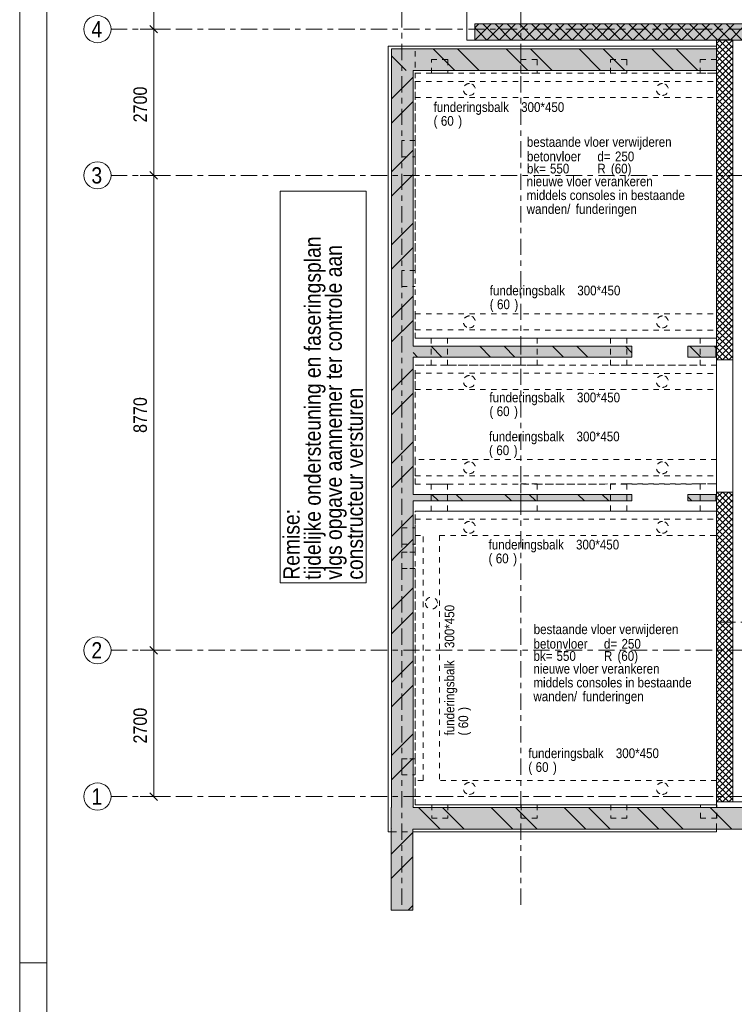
# Model space of a CAD drawing. Header units: millimetres. Extents: x -931 to -90, y -1411 to -817.
# Tile 36 of 63: x -931 to -799, y -1121 to -940. Entities that reach past the tile are written whole.
import ezdxf

# ---------------------------------------------------------------- set-up
doc = ezdxf.new("R2010")
doc.units = ezdxf.units.MM
for name, pattern in [('XKITLINE00', [0]), ('XKITLINE01', [4, 1, -1, 1, -1]), ('XKITLINE03', [6, 3, -1, 1, -1])]:
    doc.linetypes.add(name, pattern=pattern)
for name, color, linetype, lineweight in [('Offset', 4, 'Continuous', 0), ('Onderdeel', 2, 'Continuous', 0), ('Onderdeel label', 2, 'Continuous', 0), ('Stramien', 4, 'Continuous', 0), ('Tekening kader', 3, 'Continuous', 0), ('Tekst', 7, 'Continuous', 0)]:
    doc.layers.add(name, color=color, linetype=linetype, lineweight=lineweight)
doc.styles.add('ARIAL', font='arial.ttf')

msp = doc.modelspace()

# ---------------------------------------------------------------- hatches: boundary and pattern name
at = {"layer": 'Onderdeel'}
for points in [[(-735.36, -943.32), (-847.31, -943.32), (-847.31, -940.32), (-735.36, -940.32)], [(-802.67, -948.95), (-862.72, -948.94), (-862.72, -944.94), (-802.67, -944.95)], [(-858.72, -1085.01), (-862.72, -1085.01), (-862.72, -948.94), (-858.72, -948.94)], [(-818.29, -1001.86), (-858.72, -1001.86), (-858.72, -999.86), (-818.29, -999.86)], [(-802.82, -1001.86), (-807.99, -1001.86), (-807.99, -999.86), (-802.82, -999.86)], [(-818.29, -1028.41), (-858.72, -1028.41), (-858.72, -1027.21), (-818.29, -1027.21)], [(-802.82, -1028.41), (-807.99, -1028.41), (-807.99, -1027.21), (-802.82, -1027.21)], [(-710.91, -1089.02), (-862.76, -1089.01), (-862.76, -1085.01), (-710.91, -1085.02)], [(-858.76, -1104.01), (-862.76, -1104.01), (-862.76, -1089.01), (-858.76, -1089.01)]]:
    msp.add_hatch(color=256, dxfattribs=at).paths.add_polyline_path(points, flags=17)

# ---------------------------------------------------------------- linework, layer by layer
at = {"layer": 'Offset', "linetype": 'XKITLINE00', "lineweight": 0}
for p, q in [((-906.62, -941.31), (-906.62, -917.31)), ((-903.62, -941.31), (-909.12, -941.31)), ((-903.62, -941.31), (-909.12, -941.31)), ((-907.33, -940.61), (-905.91, -942.02)), ((-907.33, -940.61), (-905.91, -942.02)), ((-906.62, -968.31), (-906.62, -941.31)), ((-903.62, -968.31), (-909.12, -968.31)), ((-903.62, -968.31), (-909.12, -968.31)), ((-907.33, -967.61), (-905.91, -969.02)), ((-907.33, -967.61), (-905.91, -969.02)), ((-906.62, -1056.01), (-906.62, -968.31)), ((-903.62, -1056.01), (-909.12, -1056.01)), ((-903.62, -1056.01), (-909.12, -1056.01)), ((-907.33, -1055.31), (-905.91, -1056.72)), ((-907.33, -1055.31), (-905.91, -1056.72)), ((-906.62, -1083.01), (-906.62, -1056.01)), ((-903.62, -1083.01), (-909.12, -1083.01)), ((-907.33, -1082.31), (-905.91, -1083.72))]:
    msp.add_line(p, q, dxfattribs=at)
at = {"layer": 'Offset'}
for p in [(-906.62, -941.31), (-906.62, -941.31), (-906.62, -968.31), (-906.62, -968.31), (-906.62, -1056.01), (-906.62, -1056.01), (-906.62, -1083.01)]:
    msp.add_point(p, dxfattribs=at)
at = {"layer": 'Onderdeel', "linetype": 'XKITLINE00', "lineweight": 0}
for p, q in [((-848.81, -943.32), (-848.81, -919.83)), ((-847.31, -943.32), (-844.31, -940.32)), ((-847.31, -941.07), (-846.56, -940.32)), ((-735.36, -940.32), (-847.31, -940.32)), ((-847.31, -940.32), (-847.31, -943.32)), ((-846.19, -942.19), (-847.31, -941.07)), ((-845.07, -941.07), (-845.82, -940.32)), ((-845.07, -943.32), (-842.07, -940.32)), ((-842.82, -943.32), (-845.07, -941.07)), ((-840.58, -943.32), (-843.58, -940.32)), ((-842.82, -943.32), (-839.82, -940.32)), ((-838.33, -943.32), (-841.33, -940.32)), ((-840.58, -943.32), (-837.58, -940.32)), ((-836.09, -943.32), (-839.09, -940.32)), ((-838.33, -943.32), (-835.33, -940.32)), ((-833.84, -943.32), (-836.84, -940.32)), ((-836.09, -943.32), (-833.09, -940.32)), ((-831.6, -943.32), (-834.6, -940.32)), ((-833.84, -943.32), (-830.84, -940.32)), ((-829.35, -943.32), (-832.35, -940.32)), ((-831.6, -943.32), (-828.6, -940.32)), ((-827.11, -943.32), (-830.11, -940.32)), ((-829.35, -943.32), (-826.35, -940.32)), ((-824.86, -943.32), (-827.86, -940.32)), ((-827.11, -943.32), (-824.11, -940.32)), ((-822.62, -943.32), (-825.62, -940.32)), ((-824.86, -943.32), (-821.86, -940.32)), ((-820.37, -943.32), (-823.37, -940.32)), ((-822.62, -943.32), (-819.62, -940.32)), ((-818.13, -943.32), (-821.13, -940.32)), ((-820.37, -943.32), (-817.37, -940.32)), ((-815.88, -943.32), (-818.88, -940.32)), ((-818.13, -943.32), (-815.13, -940.32)), ((-813.64, -943.32), (-816.64, -940.32)), ((-815.88, -943.32), (-812.88, -940.32)), ((-811.39, -943.32), (-814.39, -940.32)), ((-813.64, -943.32), (-810.64, -940.32)), ((-809.15, -943.32), (-812.15, -940.32)), ((-811.39, -943.32), (-808.39, -940.32)), ((-806.9, -943.32), (-809.9, -940.32)), ((-809.15, -943.32), (-806.15, -940.32)), ((-804.66, -943.32), (-807.66, -940.32)), ((-806.9, -943.32), (-803.9, -940.32)), ((-802.41, -943.32), (-805.41, -940.32)), ((-804.66, -943.32), (-801.66, -940.32)), ((-800.17, -943.32), (-803.17, -940.32)), ((-802.41, -943.32), (-799.41, -940.32)), ((-797.92, -943.32), (-800.92, -940.32)), ((-800.17, -943.32), (-797.17, -940.32)), ((-848.81, -943.32), (-847.31, -943.32)), ((-847.31, -943.32), (-847.31, -943.32)), ((-847.31, -943.32), (-847.31, -943.32)), ((-847.31, -943.32), (-847.31, -943.32)), ((-847.31, -943.32), (-735.36, -943.32)), ((-845.07, -943.32), (-846.19, -942.19)), ((-802.67, -945.11), (-800.87, -943.31)), ((-802.67, -943.99), (-801.99, -943.31)), ((-799.67, -943.31), (-802.67, -943.31)), ((-802.67, -943.31), (-802.67, -1084.01)), ((-802.67, -946.24), (-799.75, -943.32)), ((-799.67, -945.87), (-802.22, -943.31)), ((-799.67, -944.75), (-801.1, -943.31)), ((-799.67, -943.62), (-799.98, -943.31)), ((-799.67, -1084.01), (-799.67, -943.31)), ((-863.32, -1089.52), (-863.31, -944.45)), ((-863.31, -944.45), (-858.31, -944.45)), ((-862.72, -948.94), (-862.72, -944.94)), ((-862.72, -944.94), (-802.67, -944.95)), ((-858.31, -944.45), (-802.67, -944.45)), ((-851.01, -948.95), (-855.01, -944.94)), ((-846.52, -948.95), (-850.52, -944.95)), ((-837.54, -948.95), (-841.54, -944.95)), ((-833.05, -948.95), (-837.05, -944.95)), ((-824.07, -948.95), (-828.07, -944.95)), ((-819.58, -948.95), (-823.58, -944.95)), ((-810.6, -948.95), (-814.6, -944.95)), ((-806.11, -948.95), (-810.11, -944.95)), ((-799.67, -946.99), (-802.67, -943.99)), ((-802.67, -947.36), (-799.67, -944.36)), ((-802.67, -944.95), (-802.67, -944.45)), ((-802.67, -948.95), (-802.67, -944.95)), ((-799.67, -948.11), (-802.67, -945.11)), ((-859.99, -948.94), (-862.72, -946.22)), ((-802.67, -948.48), (-799.67, -945.48)), ((-799.67, -949.24), (-802.67, -946.24)), ((-802.67, -949.6), (-799.67, -946.6)), ((-862.72, -1085.01), (-862.72, -948.94)), ((-858.72, -999.86), (-858.72, -948.94)), ((-858.72, -948.94), (-802.67, -948.95)), ((-799.67, -950.36), (-802.67, -947.36)), ((-802.67, -950.73), (-799.67, -947.73)), ((-799.67, -951.48), (-802.67, -948.48)), ((-802.67, -951.85), (-799.67, -948.85)), ((-802.67, -949.45), (-802.67, -948.95)), ((-858.72, -950.18), (-862.72, -954.18)), ((-802.67, -949.45), (-802.67, -998.36)), ((-799.67, -952.6), (-802.67, -949.6)), ((-802.67, -952.97), (-799.67, -949.97)), ((-799.67, -953.73), (-802.67, -950.73)), ((-802.67, -954.09), (-799.67, -951.09)), ((-799.67, -954.85), (-802.67, -951.85)), ((-802.67, -955.22), (-799.67, -952.22)), ((-799.67, -955.97), (-802.67, -952.97)), ((-802.67, -956.34), (-799.67, -953.34)), ((-799.67, -957.09), (-802.67, -954.09)), ((-802.67, -957.46), (-799.67, -954.46)), ((-858.72, -954.67), (-862.72, -958.67)), ((-799.67, -958.22), (-802.67, -955.22)), ((-802.67, -958.58), (-799.67, -955.58)), ((-799.67, -959.34), (-802.67, -956.34)), ((-802.67, -959.71), (-799.67, -956.71)), ((-799.67, -960.46), (-802.67, -957.46)), ((-802.67, -960.83), (-799.67, -957.83)), ((-799.67, -961.58), (-802.67, -958.58)), ((-802.67, -961.95), (-799.67, -958.95)), ((-799.67, -962.71), (-802.67, -959.71)), ((-802.67, -963.07), (-799.67, -960.07)), ((-799.67, -963.83), (-802.67, -960.83)), ((-802.67, -964.2), (-799.67, -961.2)), ((-799.67, -964.95), (-802.67, -961.95)), ((-802.67, -965.32), (-799.67, -962.32)), ((-799.67, -966.07), (-802.67, -963.07)), ((-802.67, -966.44), (-799.67, -963.44)), ((-858.72, -963.65), (-862.72, -967.65)), ((-799.67, -967.2), (-802.67, -964.2)), ((-802.67, -967.56), (-799.67, -964.56)), ((-799.67, -968.32), (-802.67, -965.32)), ((-802.67, -968.69), (-799.67, -965.69)), ((-799.67, -969.44), (-802.67, -966.44)), ((-802.67, -969.81), (-799.67, -966.81)), ((-858.72, -968.14), (-862.72, -972.14)), ((-799.67, -970.56), (-802.67, -967.56)), ((-802.67, -970.93), (-799.67, -967.93)), ((-799.67, -971.69), (-802.67, -968.69)), ((-802.67, -972.05), (-799.67, -969.05)), ((-799.67, -972.81), (-802.67, -969.81)), ((-802.67, -973.18), (-799.67, -970.18)), ((-799.67, -973.93), (-802.67, -970.93)), ((-802.67, -974.3), (-799.67, -971.3)), ((-799.67, -975.05), (-802.67, -972.05)), ((-802.67, -975.42), (-799.67, -972.42)), ((-799.67, -976.18), (-802.67, -973.18)), ((-802.67, -976.54), (-799.67, -973.54)), ((-799.67, -977.3), (-802.67, -974.3)), ((-802.67, -977.67), (-799.67, -974.67)), ((-799.67, -978.42), (-802.67, -975.42)), ((-802.67, -978.79), (-799.67, -975.79)), ((-858.72, -977.12), (-862.72, -981.12)), ((-799.67, -979.54), (-802.67, -976.54)), ((-802.67, -979.91), (-799.67, -976.91)), ((-799.67, -980.67), (-802.67, -977.67)), ((-802.67, -981.03), (-799.67, -978.03)), ((-799.67, -981.79), (-802.67, -978.79)), ((-802.67, -982.16), (-799.67, -979.16)), ((-799.67, -982.91), (-802.67, -979.91)), ((-858.72, -981.61), (-862.72, -985.61)), ((-802.67, -983.28), (-799.67, -980.28)), ((-799.67, -984.03), (-802.67, -981.03)), ((-802.67, -984.4), (-799.67, -981.4)), ((-799.67, -985.16), (-802.67, -982.16)), ((-802.67, -985.52), (-799.67, -982.52)), ((-799.67, -986.28), (-802.67, -983.28)), ((-802.67, -986.65), (-799.67, -983.65)), ((-799.67, -987.4), (-802.67, -984.4)), ((-802.67, -987.77), (-799.67, -984.77)), ((-799.67, -988.52), (-802.67, -985.52)), ((-802.67, -988.89), (-799.67, -985.89)), ((-799.67, -989.65), (-802.67, -986.65)), ((-802.67, -990.02), (-799.67, -987.02)), ((-799.67, -990.77), (-802.67, -987.77)), ((-802.67, -991.14), (-799.67, -988.14)), ((-799.67, -991.89), (-802.67, -988.89)), ((-858.72, -990.59), (-862.72, -994.59)), ((-802.67, -992.26), (-799.67, -989.26)), ((-799.67, -993.02), (-802.67, -990.02)), ((-802.67, -993.38), (-799.67, -990.38)), ((-799.67, -994.14), (-802.67, -991.14)), ((-802.67, -994.51), (-799.67, -991.51)), ((-799.67, -995.26), (-802.67, -992.26)), ((-802.67, -995.63), (-799.67, -992.63)), ((-799.67, -996.38), (-802.67, -993.38)), ((-802.67, -996.75), (-799.67, -993.75)), ((-802.67, -993.87), (-802.67, -993.87)), ((-802.67, -993.87), (-802.67, -993.87)), ((-802.67, -993.87), (-802.67, -996.87)), ((-799.67, -997.51), (-802.67, -994.51)), ((-858.72, -995.08), (-862.72, -999.08)), ((-802.67, -997.87), (-799.67, -994.87)), ((-799.67, -998.63), (-802.67, -995.63)), ((-802.67, -999), (-799.67, -996)), ((-799.86, -999.56), (-802.67, -996.75)), ((-802.67, -996.87), (-802.67, -996.87)), ((-802.67, -996.87), (-802.67, -996.87)), ((-802.67, -1000.12), (-799.67, -997.12)), ((-800.42, -1000.12), (-802.67, -997.87)), ((-858.72, -999.86), (-818.29, -999.86)), ((-802.67, -998.36), (-858.32, -998.37)), ((-858.32, -998.38), (-802.67, -998.36)), ((-858.32, -998.38), (-858.32, -998.37)), ((-853.39, -1001.86), (-855.39, -999.86)), ((-855.36, -998.38), (-855.36, -998.37)), ((-852.36, -998.37), (-852.36, -998.38)), ((-844.41, -1001.86), (-846.41, -999.86)), ((-839.92, -1001.86), (-841.92, -999.86)), ((-838.81, -998.37), (-838.81, -998.37)), ((-835.81, -998.37), (-835.81, -998.37)), ((-830.94, -1001.86), (-832.94, -999.86)), ((-826.45, -1001.86), (-828.45, -999.86)), ((-822.26, -998.37), (-822.26, -998.37)), ((-818.29, -1001.05), (-819.47, -999.86)), ((-819.26, -998.37), (-819.26, -998.37)), ((-818.29, -999.86), (-818.29, -1001.86)), ((-807.99, -999.86), (-802.82, -999.86)), ((-807.99, -1001.86), (-807.99, -999.86)), ((-805.58, -1001.86), (-807.58, -999.86)), ((-805.67, -998.36), (-805.67, -998.36)), ((-805.67, -998.36), (-803.81, -998.36)), ((-802.82, -1000.13), (-803.09, -999.86)), ((-802.82, -999.86), (-802.82, -1001.86)), ((-802.67, -1001.24), (-799.67, -998.24)), ((-802.67, -1002.36), (-802.67, -998.36)), ((-800.98, -1000.68), (-802.67, -999)), ((-802.67, -1002.36), (-799.67, -999.36)), ((-799.67, -999.75), (-799.86, -999.56)), ((-857.88, -1001.86), (-858.72, -1001.03)), ((-801.54, -1001.24), (-802.67, -1000.12)), ((-802.11, -1001.8), (-802.67, -1001.24)), ((-801.54, -1002.36), (-799.67, -1000.49)), ((-800.42, -1002.36), (-801.54, -1001.24)), ((-799.67, -1002), (-800.98, -1000.68)), ((-799.67, -1000.87), (-800.42, -1000.12)), ((-800.42, -1002.36), (-799.67, -1001.61)), ((-858.72, -1027.21), (-858.72, -1001.86)), ((-818.29, -1001.86), (-858.72, -1001.86)), ((-802.82, -1001.86), (-807.99, -1001.86)), ((-802.67, -1002.36), (-802.67, -1002.36)), ((-802.67, -1002.36), (-802.67, -1002.36)), ((-802.67, -1002.36), (-802.67, -1002.36)), ((-802.67, -1002.36), (-799.67, -1002.36)), ((-802.67, -1003.36), (-802.67, -1003.36)), ((-801.54, -1002.36), (-802.11, -1001.8)), ((-858.72, -1004.06), (-862.72, -1008.06)), ((-802.67, -1004.87), (-802.67, -1004.87)), ((-802.67, -1004.87), (-802.67, -1004.87)), ((-802.67, -1004.87), (-802.67, -1007.87)), ((-858.72, -1008.55), (-862.72, -1012.55)), ((-802.67, -1007.87), (-802.67, -1007.87)), ((-802.67, -1007.87), (-802.67, -1007.87)), ((-858.72, -1017.53), (-862.72, -1021.53)), ((-802.67, -1023.8), (-802.67, -1020.8)), ((-858.72, -1022.02), (-862.72, -1026.02)), ((-858.32, -1025.31), (-858.32, -1025.31)), ((-855.36, -1025.31), (-855.36, -1025.31)), ((-852.36, -1025.31), (-852.36, -1025.31)), ((-838.81, -1025.31), (-838.81, -1025.31)), ((-835.81, -1025.31), (-835.81, -1025.31)), ((-822.26, -1025.3), (-822.26, -1025.3)), ((-819.26, -1025.3), (-819.26, -1025.3)), ((-805.67, -1025.3), (-805.67, -1025.3)), ((-804.09, -1025.3), (-803.81, -1025.3)), ((-858.72, -1027.21), (-818.29, -1027.21)), ((-854.02, -1028.41), (-855.22, -1027.21)), ((-849.53, -1028.41), (-850.73, -1027.21)), ((-840.55, -1028.41), (-841.75, -1027.21)), ((-836.06, -1028.41), (-837.26, -1027.21)), ((-827.07, -1028.41), (-828.27, -1027.21)), ((-822.58, -1028.41), (-823.78, -1027.21)), ((-818.29, -1027.21), (-818.29, -1028.41)), ((-802.82, -1027.21), (-807.99, -1027.21)), ((-807.99, -1027.21), (-807.99, -1028.41)), ((-802.82, -1028.41), (-802.82, -1027.21)), ((-802.67, -1029.01), (-800.47, -1026.81)), ((-802.67, -1027.88), (-801.6, -1026.81)), ((-799.67, -1026.81), (-802.67, -1026.81)), ((-802.67, -1030.3), (-802.67, -1026.81)), ((-802.67, -1030.13), (-799.67, -1027.13)), ((-799.67, -1029.76), (-802.61, -1026.82)), ((-799.67, -1028.64), (-801.49, -1026.81)), ((-799.67, -1027.52), (-800.37, -1026.81)), ((-858.72, -1028.41), (-858.72, -1085.01)), ((-818.29, -1028.41), (-858.72, -1028.41)), ((-807.25, -1028.41), (-807.99, -1027.68)), ((-807.99, -1028.41), (-802.82, -1028.41)), ((-799.67, -1030.88), (-802.67, -1027.88)), ((-802.67, -1031.25), (-799.67, -1028.25)), ((-799.67, -1032.01), (-802.67, -1029.01)), ((-858.32, -1030.31), (-802.67, -1030.3)), ((-802.67, -1030.3), (-858.32, -1030.3)), ((-802.67, -1032.37), (-799.67, -1029.37)), ((-799.67, -1033.13), (-802.67, -1030.13)), ((-802.67, -1084.52), (-802.67, -1030.3)), ((-802.67, -1033.5), (-799.67, -1030.5)), ((-858.72, -1031), (-862.72, -1035)), ((-799.67, -1034.25), (-802.67, -1031.25)), ((-802.67, -1034.62), (-799.67, -1031.62)), ((-799.67, -1035.37), (-802.67, -1032.37)), ((-802.67, -1035.74), (-799.67, -1032.74)), ((-799.67, -1036.5), (-802.67, -1033.5)), ((-802.67, -1036.86), (-799.67, -1033.86)), ((-858.72, -1035.49), (-862.19, -1038.96)), ((-799.67, -1037.62), (-802.67, -1034.62)), ((-802.67, -1037.99), (-799.67, -1034.99)), ((-799.67, -1038.74), (-802.67, -1035.74)), ((-802.67, -1039.11), (-799.67, -1036.11)), ((-799.67, -1039.86), (-802.67, -1036.86)), ((-802.67, -1040.23), (-799.67, -1037.23)), ((-799.67, -1040.99), (-802.67, -1037.99)), ((-862.19, -1038.96), (-862.72, -1039.49)), ((-802.67, -1041.35), (-799.67, -1038.35)), ((-799.67, -1042.11), (-802.67, -1039.11)), ((-802.67, -1042.48), (-799.67, -1039.48)), ((-799.67, -1043.23), (-802.67, -1040.23)), ((-802.67, -1043.6), (-799.67, -1040.6)), ((-799.67, -1044.35), (-802.67, -1041.35)), ((-802.67, -1044.72), (-799.67, -1041.72)), ((-799.67, -1045.48), (-802.67, -1042.48)), ((-802.67, -1045.84), (-799.67, -1042.84)), ((-799.67, -1046.6), (-802.67, -1043.6)), ((-858.72, -1044.47), (-859.95, -1045.7)), ((-802.67, -1046.97), (-799.67, -1043.97)), ((-799.67, -1047.72), (-802.67, -1044.72)), ((-802.67, -1048.09), (-799.67, -1045.09)), ((-859.95, -1045.7), (-862.72, -1048.47)), ((-799.67, -1048.84), (-802.67, -1045.84)), ((-802.67, -1049.21), (-799.67, -1046.21)), ((-799.67, -1049.97), (-802.67, -1046.97)), ((-858.72, -1048.96), (-862.72, -1052.96)), ((-802.67, -1050.33), (-799.67, -1047.33)), ((-799.67, -1051.09), (-802.67, -1048.09)), ((-802.67, -1051.46), (-799.67, -1048.46)), ((-799.67, -1052.21), (-802.67, -1049.21)), ((-802.67, -1052.58), (-799.67, -1049.58)), ((-799.67, -1053.33), (-802.67, -1050.33)), ((-802.67, -1053.7), (-799.67, -1050.7)), ((-799.67, -1054.46), (-802.67, -1051.46)), ((-802.67, -1054.82), (-799.67, -1051.82)), ((-799.67, -1055.58), (-802.67, -1052.58)), ((-802.67, -1055.95), (-799.67, -1052.95)), ((-799.67, -1056.7), (-802.67, -1053.7)), ((-802.67, -1057.07), (-799.67, -1054.07)), ((-799.67, -1057.82), (-802.67, -1054.82)), ((-802.67, -1058.19), (-799.67, -1055.19)), ((-799.67, -1058.95), (-802.67, -1055.95)), ((-802.67, -1059.31), (-799.67, -1056.31)), ((-858.72, -1057.94), (-862.72, -1061.94)), ((-799.67, -1060.07), (-802.67, -1057.07)), ((-802.67, -1060.44), (-799.67, -1057.44)), ((-799.67, -1061.19), (-802.67, -1058.19)), ((-802.67, -1061.56), (-799.67, -1058.56)), ((-799.67, -1062.31), (-802.67, -1059.31)), ((-802.67, -1062.68), (-799.67, -1059.68)), ((-799.67, -1063.44), (-802.67, -1060.44)), ((-802.67, -1063.8), (-799.67, -1060.8)), ((-799.67, -1064.56), (-802.67, -1061.56)), ((-858.72, -1062.43), (-862.72, -1066.43)), ((-802.67, -1064.93), (-799.67, -1061.93)), ((-799.67, -1065.68), (-802.67, -1062.68)), ((-802.67, -1066.05), (-799.67, -1063.05)), ((-799.67, -1066.8), (-802.67, -1063.8)), ((-802.67, -1067.17), (-799.67, -1064.17)), ((-799.67, -1067.93), (-802.67, -1064.93)), ((-802.67, -1068.29), (-799.67, -1065.29)), ((-799.67, -1069.05), (-802.67, -1066.05)), ((-802.67, -1069.42), (-799.67, -1066.42)), ((-799.67, -1070.17), (-802.67, -1067.17)), ((-802.67, -1070.54), (-799.67, -1067.54)), ((-799.67, -1071.29), (-802.67, -1068.29)), ((-802.67, -1071.66), (-799.67, -1068.66)), ((-799.67, -1072.42), (-802.67, -1069.42)), ((-802.67, -1072.78), (-799.67, -1069.78)), ((-799.67, -1073.54), (-802.67, -1070.54)), ((-858.72, -1071.41), (-862.72, -1075.41)), ((-802.67, -1073.91), (-799.67, -1070.91)), ((-799.67, -1074.66), (-802.67, -1071.66)), ((-802.67, -1075.03), (-799.67, -1072.03)), ((-799.67, -1075.78), (-802.67, -1072.78)), ((-802.67, -1076.15), (-799.67, -1073.15)), ((-799.67, -1076.91), (-802.67, -1073.91)), ((-802.67, -1077.28), (-799.67, -1074.28)), ((-858.72, -1075.9), (-862.72, -1079.9)), ((-858.72, -1076.02), (-858.32, -1076.02)), ((-799.67, -1078.03), (-802.67, -1075.03)), ((-802.67, -1078.4), (-799.67, -1075.4)), ((-799.67, -1079.15), (-802.67, -1076.15)), ((-802.67, -1079.52), (-799.67, -1076.52)), ((-799.67, -1080.28), (-802.67, -1077.28)), ((-802.67, -1080.64), (-799.67, -1077.64)), ((-858.72, -1079.02), (-858.32, -1079.02)), ((-799.86, -1081.2), (-802.67, -1078.4)), ((-802.67, -1081.77), (-799.67, -1078.77)), ((-800.42, -1081.77), (-802.67, -1079.52)), ((-802.67, -1082.89), (-799.67, -1079.89)), ((-800.98, -1082.33), (-802.67, -1080.64)), ((-802.67, -1084.01), (-799.67, -1081.01)), ((-801.54, -1082.89), (-802.67, -1081.77)), ((-799.67, -1082.52), (-800.42, -1081.77)), ((-799.67, -1081.4), (-799.86, -1081.2)), ((-802.11, -1083.45), (-802.67, -1082.89)), ((-801.54, -1084.01), (-802.11, -1083.45)), ((-801.54, -1084.01), (-799.67, -1082.13)), ((-800.42, -1084.01), (-801.54, -1082.89)), ((-799.67, -1083.64), (-800.98, -1082.33)), ((-800.42, -1084.01), (-799.67, -1083.26)), ((-862.76, -1089.01), (-862.76, -1085.01)), ((-862.76, -1085.01), (-862.72, -1085.01)), ((-858.72, -1084.88), (-858.73, -1084.89)), ((-858.72, -1085.01), (-710.91, -1085.02)), ((-858.32, -1084.52), (-802.67, -1084.51)), ((-802.67, -1084.52), (-858.32, -1084.52)), ((-853.74, -1089.01), (-857.74, -1085.01)), ((-849.25, -1089.01), (-853.25, -1085.01)), ((-840.27, -1089.01), (-844.27, -1085.01)), ((-835.78, -1089.01), (-839.78, -1085.01)), ((-826.8, -1089.01), (-830.8, -1085.01)), ((-822.31, -1089.01), (-826.31, -1085.01)), ((-813.33, -1089.01), (-817.33, -1085.01)), ((-808.84, -1089.01), (-812.84, -1085.01)), ((-799.86, -1089.02), (-803.86, -1085.02)), ((-802.67, -1084.01), (-802.67, -1084.01)), ((-802.67, -1084.01), (-802.67, -1084.01)), ((-802.67, -1084.01), (-802.67, -1084.01)), ((-802.67, -1084.01), (-799.67, -1084.01)), ((-802.67, -1084.01), (-796.81, -1084.01)), ((-802.67, -1084.01), (-802.67, -1084.01)), ((-802.67, -1084.52), (-802.63, -1084.52)), ((-802.67, -1085.02), (-802.67, -1084.52)), ((-802.63, -1084.52), (-802.63, -1085.02)), ((-862.76, -1089.01), (-862.76, -1104.01)), ((-862.72, -1089.01), (-862.75, -1088.98)), ((-858.76, -1089.01), (-710.91, -1089.02)), ((-858.76, -1104.01), (-858.76, -1089.01)), ((-802.67, -1089.51), (-802.67, -1089.02)), ((-863.32, -1089.52), (-862.76, -1089.52)), ((-858.76, -1089.66), (-862.76, -1093.66)), ((-858.76, -1089.52), (-858.32, -1089.52)), ((-858.32, -1089.52), (-802.67, -1089.51)), ((-858.76, -1094.15), (-862.76, -1098.15)), ((-858.76, -1103.13), (-859.65, -1104.01)), ((-862.76, -1104.01), (-858.76, -1104.01))]:
    msp.add_line(p, q, dxfattribs=at)
at = {"layer": 'Onderdeel', "linetype": 'XKITLINE01', "lineweight": 0}
for p, q in [((-847.31, -943.32), (-845.81, -943.32)), ((-845.81, -943.32), (-735.36, -943.32)), ((-802.67, -943.32), (-787.67, -943.32)), ((-802.67, -943.32), (-802.67, -1084.01)), ((-858.32, -998.37), (-858.31, -944.45)), ((-802.67, -948.95), (-802.67, -944.95)), ((-855.32, -949.44), (-855.32, -946.94)), ((-855.32, -946.94), (-852.32, -946.94)), ((-852.32, -946.94), (-852.32, -949.44)), ((-838.81, -949.44), (-838.81, -946.94)), ((-838.81, -946.94), (-835.81, -946.94)), ((-835.81, -946.94), (-835.81, -949.44)), ((-822.26, -949.44), (-822.26, -946.94)), ((-822.26, -946.94), (-819.26, -946.94)), ((-819.26, -946.94), (-819.26, -949.44)), ((-805.67, -949.44), (-805.67, -946.94)), ((-805.67, -946.94), (-802.67, -946.94)), ((-802.67, -946.94), (-802.67, -949.44)), ((-858.32, -961.9), (-858.31, -949.44)), ((-858.31, -949.44), (-802.67, -949.45)), ((-858.31, -949.45), (-802.67, -949.45)), ((-852.32, -949.44), (-855.32, -949.44)), ((-835.81, -949.44), (-838.81, -949.44)), ((-819.26, -949.44), (-822.26, -949.44)), ((-802.67, -949.44), (-805.67, -949.44)), ((-858.31, -950.95), (-858.32, -950.95)), ((-858.32, -950.95), (-802.67, -950.95)), ((-858.32, -950.95), (-858.32, -953.95)), ((-802.67, -953.95), (-802.67, -950.95)), ((-858.32, -953.95), (-858.31, -953.95)), ((-858.32, -953.95), (-802.67, -953.95)), ((-858.32, -961.9), (-860.82, -961.9)), ((-860.82, -961.9), (-860.82, -964.9)), ((-858.32, -964.9), (-858.32, -961.9)), ((-860.82, -964.9), (-858.32, -964.9)), ((-858.32, -985.86), (-858.32, -964.9)), ((-858.32, -985.86), (-860.8, -985.86)), ((-860.8, -985.86), (-860.8, -988.86)), ((-860.8, -988.86), (-858.32, -988.86)), ((-858.32, -998.37), (-858.32, -988.86)), ((-858.32, -993.86), (-802.67, -993.87)), ((-858.32, -993.86), (-858.32, -996.86)), ((-858.32, -996.86), (-802.67, -996.87)), ((-858.32, -998.37), (-858.32, -998.37)), ((-852.36, -998.37), (-855.36, -998.37)), ((-852.36, -998.38), (-855.36, -998.38)), ((-855.36, -1003.37), (-855.36, -998.38)), ((-852.36, -1003.37), (-852.36, -998.38)), ((-835.81, -998.36), (-838.81, -998.37)), ((-838.81, -998.37), (-838.81, -998.37)), ((-835.81, -998.37), (-838.81, -998.37)), ((-838.81, -1003.37), (-838.81, -998.37)), ((-835.81, -998.36), (-835.81, -998.37)), ((-835.81, -998.37), (-835.81, -998.36)), ((-835.81, -1003.37), (-835.81, -998.37)), ((-822.26, -998.36), (-822.26, -998.37)), ((-822.26, -998.37), (-822.26, -998.36)), ((-822.26, -998.36), (-819.26, -998.36)), ((-822.26, -998.37), (-819.26, -998.37)), ((-822.26, -1003.37), (-822.26, -998.37)), ((-819.26, -998.37), (-819.26, -998.36)), ((-819.26, -998.36), (-819.26, -998.37)), ((-819.26, -1003.37), (-819.26, -998.37)), ((-805.67, -998.36), (-805.67, -998.36)), ((-805.67, -1003.36), (-805.67, -998.36)), ((-803.81, -998.36), (-802.67, -998.36)), ((-802.67, -1003.36), (-802.67, -998.36)), ((-802.67, -1003.36), (-858.32, -1003.38)), ((-858.32, -1003.37), (-855.36, -1003.37)), ((-858.32, -1025.31), (-858.32, -1003.38)), ((-858.32, -1025.31), (-858.32, -1003.38)), ((-855.36, -1003.36), (-852.36, -1003.36)), ((-852.36, -1003.37), (-838.81, -1003.37)), ((-838.81, -1003.36), (-835.81, -1003.36)), ((-835.81, -1003.37), (-822.26, -1003.37)), ((-822.26, -1003.36), (-819.26, -1003.36)), ((-819.26, -1003.37), (-805.67, -1003.36)), ((-805.67, -1003.36), (-802.67, -1003.36)), ((-802.67, -1002.36), (-802.67, -1003.36)), ((-802.67, -1025.3), (-802.67, -1003.36)), ((-858.32, -1004.86), (-802.67, -1004.87)), ((-858.32, -1004.86), (-858.32, -1007.86)), ((-858.32, -1007.86), (-802.67, -1007.87)), ((-802.67, -1020.8), (-858.32, -1020.8)), ((-858.32, -1020.8), (-858.32, -1023.8)), ((-858.32, -1023.8), (-802.67, -1023.8)), ((-858.32, -1025.31), (-802.67, -1025.3)), ((-858.32, -1025.31), (-855.36, -1025.31)), ((-855.36, -1025.31), (-855.36, -1025.31)), ((-852.36, -1025.31), (-855.36, -1025.31)), ((-852.36, -1025.31), (-855.36, -1025.31)), ((-855.36, -1025.31), (-855.36, -1030.3)), ((-852.36, -1025.31), (-852.36, -1025.31)), ((-852.36, -1030.3), (-852.36, -1025.31)), ((-852.36, -1025.31), (-838.81, -1025.31)), ((-838.81, -1025.31), (-838.81, -1025.3)), ((-838.81, -1025.3), (-835.81, -1025.3)), ((-838.81, -1030.3), (-838.81, -1025.31)), ((-835.81, -1025.3), (-835.81, -1025.31)), ((-835.81, -1025.31), (-822.26, -1025.3)), ((-835.81, -1030.3), (-835.81, -1025.31)), ((-822.26, -1025.3), (-822.26, -1025.3)), ((-822.26, -1025.3), (-819.26, -1025.3)), ((-822.26, -1030.3), (-822.26, -1025.3)), ((-819.26, -1025.3), (-819.26, -1025.3)), ((-819.26, -1030.3), (-819.26, -1025.3)), ((-819.26, -1025.3), (-805.67, -1025.3)), ((-805.67, -1025.3), (-805.67, -1025.3)), ((-805.67, -1025.3), (-804.09, -1025.3)), ((-805.67, -1030.3), (-805.67, -1025.3)), ((-803.81, -1025.3), (-802.67, -1025.3)), ((-802.67, -1030.3), (-802.67, -1025.3)), ((-802.67, -1026.81), (-802.67, -1025.3)), ((-858.32, -1030.3), (-858.32, -1030.3)), ((-858.32, -1037.91), (-858.32, -1030.3)), ((-858.32, -1084.52), (-858.32, -1030.31)), ((-855.36, -1030.3), (-852.36, -1030.3)), ((-838.81, -1030.3), (-835.81, -1030.3)), ((-822.26, -1030.3), (-819.26, -1030.3)), ((-805.67, -1030.3), (-802.67, -1030.3)), ((-858.32, -1031.8), (-802.67, -1031.8)), ((-858.32, -1034.8), (-858.32, -1031.8)), ((-802.67, -1031.8), (-802.67, -1034.8)), ((-860.82, -1033.41), (-858.32, -1033.41)), ((-860.82, -1033.41), (-860.82, -1036.41)), ((-858.32, -1036.41), (-858.32, -1033.41)), ((-858.32, -1034.8), (-856.82, -1034.8)), ((-856.82, -1080.02), (-856.82, -1034.8)), ((-853.82, -1034.8), (-802.67, -1034.8)), ((-853.82, -1034.8), (-853.82, -1080.02)), ((-860.82, -1036.41), (-858.32, -1036.41)), ((-858.32, -1037.91), (-860.82, -1037.91)), ((-860.82, -1037.91), (-860.82, -1040.91)), ((-860.82, -1037.91), (-858.33, -1037.91)), ((-860.82, -1040.91), (-858.32, -1040.91)), ((-858.33, -1040.91), (-860.82, -1040.91)), ((-858.32, -1076.02), (-858.32, -1040.91)), ((-858.32, -1076.02), (-860.82, -1076.02)), ((-860.82, -1076.02), (-860.82, -1079.02)), ((-860.82, -1079.02), (-860.82, -1076.02)), ((-860.82, -1076.02), (-858.72, -1076.02)), ((-858.32, -1079.02), (-858.32, -1076.02)), ((-858.32, -1079.02), (-858.32, -1076.02)), ((-858.32, -1076.02), (-858.32, -1076.02)), ((-860.82, -1079.02), (-858.32, -1079.02)), ((-860.82, -1079.02), (-858.72, -1079.02)), ((-858.32, -1084.52), (-858.32, -1079.02)), ((-858.32, -1079.02), (-858.32, -1079.02)), ((-856.82, -1080.02), (-858.32, -1080.02)), ((-858.32, -1080.02), (-858.32, -1083.02)), ((-802.67, -1080.02), (-853.82, -1080.02)), ((-802.67, -1083.02), (-802.67, -1080.02)), ((-858.32, -1083.02), (-802.67, -1083.02)), ((-858.33, -1084.52), (-858.32, -1084.52)), ((-855.28, -1084.52), (-852.28, -1084.52)), ((-855.28, -1084.52), (-855.28, -1087.02)), ((-852.28, -1084.52), (-852.28, -1087.02)), ((-838.77, -1084.52), (-835.77, -1084.52)), ((-838.77, -1084.52), (-838.77, -1087.02)), ((-835.77, -1084.52), (-835.77, -1087.02)), ((-822.22, -1084.52), (-819.22, -1084.52)), ((-822.22, -1084.52), (-822.22, -1087.02)), ((-819.22, -1084.52), (-819.22, -1087.02)), ((-805.63, -1087.02), (-805.63, -1084.52)), ((-805.63, -1084.52), (-802.67, -1084.52)), ((-802.67, -1084.52), (-802.67, -1084.51)), ((-802.67, -1089.02), (-802.67, -1085.02)), ((-802.63, -1087.02), (-802.63, -1085.02)), ((-855.28, -1087.02), (-852.28, -1087.02)), ((-838.77, -1087.02), (-835.77, -1087.02)), ((-822.22, -1087.02), (-819.22, -1087.02)), ((-805.63, -1087.02), (-802.63, -1087.02)), ((-862.76, -1089.52), (-858.76, -1089.52))]:
    msp.add_line(p, q, dxfattribs=at)
at = {"layer": 'Onderdeel', "linetype": 'XKITLINE03', "lineweight": 0}
msp.add_line((-802.17, -1050.82), (-782.17, -1050.82), dxfattribs=at)
at = {"layer": 'Onderdeel', "linetype": 'XKITLINE01', "lineweight": 0}
for centre, start, end in [((-848.32, -952.45), 89.9988, 269.9988), ((-848.32, -952.45), 269.9988, 89.9988), ((-812.67, -952.45), 89.9988, 269.9988), ((-812.67, -952.45), 269.9988, 89.9988), ((-848.32, -995.36), 89.9988, 269.9988), ((-848.32, -995.36), 269.9988, 89.9988), ((-812.67, -995.37), 89.9988, 269.9988), ((-812.67, -995.37), 269.9988, 89.9988), ((-848.32, -1006.36), 89.9988, 269.9988), ((-848.32, -1006.36), 269.9988, 89.9988), ((-812.67, -1006.37), 89.9988, 269.9988), ((-812.67, -1006.37), 269.9988, 89.9988), ((-848.32, -1022.3), 89.9988, 269.9988), ((-848.32, -1022.3), 269.9988, 89.9988), ((-812.67, -1022.3), 89.9988, 269.9988), ((-812.67, -1022.3), 269.9988, 89.9988), ((-848.32, -1033.3), 89.9988, 269.9988), ((-848.32, -1033.3), 269.9988, 89.9988), ((-812.67, -1033.3), 89.9988, 269.9988), ((-812.67, -1033.3), 269.9988, 89.9988), ((-855.32, -1047.3), 359.9988, 179.9988), ((-855.32, -1047.3), 179.9988, 359.9988), ((-848.32, -1081.52), 89.9988, 269.9988), ((-848.32, -1081.52), 269.9988, 89.9988), ((-812.67, -1081.52), 89.9988, 269.9988), ((-812.67, -1081.52), 269.9988, 89.9988)]:
    msp.add_arc(centre, 1.1, start, end, dxfattribs=at)
at = {"layer": 'Stramien', "linetype": 'XKITLINE03', "lineweight": 0}
for p, q in [((-860.81, -1103.01), (-860.81, -840.31)), ((-838.81, -1103.01), (-838.81, -840.31)), ((-914.5, -941.31), (-445.81, -941.31)), ((-914.5, -968.31), (-445.81, -968.31)), ((-914.5, -1056.01), (-445.81, -1056.01)), ((-914.5, -1083.01), (-445.81, -1083.01))]:
    msp.add_line(p, q, dxfattribs=at)
at = {"layer": 'Stramien', "linetype": 'XKITLINE00', "lineweight": 0}
for centre in [(-917, -941.31), (-917, -968.31), (-917, -1056.01), (-917, -1083.01)]:
    msp.add_circle(centre, 2.5, dxfattribs=at)
at = {"layer": 'Tekening kader', "linetype": 'XKITLINE00', "lineweight": 0}
for p, q in [((-931.36, -816.71), (-931.36, -1410.71)), ((-926.36, -821.71), (-926.36, -1405.71)), ((-926.36, -1113.71), (-931.36, -1113.71))]:
    msp.add_line(p, q, dxfattribs=at)
at = {"layer": 'Tekst', "linetype": 'XKITLINE00', "lineweight": 0}
for p, q in [((-883.27, -1043.57), (-883.27, -971.2)), ((-867.37, -971.2), (-883.27, -971.2)), ((-867.37, -1043.57), (-867.37, -971.2)), ((-867.37, -1043.57), (-883.27, -1043.57))]:
    msp.add_line(p, q, dxfattribs=at)

# ---------------------------------------------------------------- texts
at = {"layer": 'Offset', "style": 'ARIAL', "width": 0.85}
for s, p in [('2700', (-907.87, -958.52)), ('8770', (-907.87, -1015.87)), ('2700', (-907.87, -1073.22))]:
    msp.add_text(s, height=2.5, rotation=90.0002, dxfattribs=at).set_placement(p)
at = {"layer": 'Onderdeel label', "style": 'ARIAL', "width": 0.85}
for s, p in [('funderingsbalk', (-854.92, -956.6)), ('300*450', (-838.76, -956.6)), ('(', (-854.92, -959.15)), ('60', (-853.58, -959.15)), (')', (-850.37, -959.15)), ('funderingsbalk', (-844.55, -990.47)), ('300*450', (-828.39, -990.47)), ('(', (-844.55, -993.02)), ('60', (-843.21, -993.02)), (')', (-840, -993.02)), ('funderingsbalk', (-844.61, -1010.22)), ('300*450', (-828.45, -1010.22)), ('(', (-844.61, -1012.77)), (')', (-840.06, -1012.77)), ('60', (-843.27, -1012.77)), ('funderingsbalk', (-844.68, -1017.42)), ('300*450', (-828.53, -1017.42)), ('(', (-844.68, -1019.97)), ('60', (-843.34, -1019.97)), (')', (-840.13, -1019.97)), ('funderingsbalk', (-844.77, -1037.39)), ('300*450', (-828.62, -1037.39)), ('(', (-844.77, -1039.94)), ('60', (-843.44, -1039.94)), (')', (-840.23, -1039.94)), ('funderingsbalk', (-837.42, -1075.92)), ('300*450', (-821.27, -1075.92)), ('(', (-837.42, -1078.47)), ('60', (-836.08, -1078.47)), (')', (-832.87, -1078.47))]:
    msp.add_text(s, height=1.8, dxfattribs=at).set_placement(p)
for s, rotation, p in [('betonvloer', 0.004, (-837.68, -965.71)), ('d=', 0.004, (-824.68, -965.71)), ('250', 0.004, (-821.43, -965.71)), ('bk=', 0.004, (-837.68, -967.96)), ('550', 0.004, (-833.43, -967.96)), ('R', 0.004, (-824.68, -967.96)), ('(60)', 0.004, (-822.18, -967.96)), ('300*450', 90.0002, (-851.09, -1055.59)), ('betonvloer', 0.004, (-836.47, -1055.71)), ('d=', 0.004, (-823.47, -1055.71)), ('250', 0.004, (-820.22, -1055.71)), ('bk=', 0.004, (-836.47, -1057.96)), ('550', 0.004, (-832.22, -1057.96)), ('R', 0.004, (-823.47, -1057.96)), ('(60)', 0.004, (-820.97, -1057.96)), ('funderingsbalk', 90.0002, (-851.09, -1071.74)), (')', 90.0002, (-848.54, -1067.19)), ('60', 90.0002, (-848.54, -1070.4)), ('(', 90.0002, (-848.54, -1071.74))]:
    msp.add_text(s, height=1.8, rotation=rotation, dxfattribs=at).set_placement(p)
at = {"layer": 'Stramien', "style": 'ARIAL', "width": 0.85}
for s, p in [('4', (-918.12, -942.81)), ('3', (-918.12, -969.81)), ('2', (-918.12, -1057.51)), ('1', (-918.12, -1084.51))]:
    msp.add_text(s, height=3, dxfattribs=at).set_placement(p)
at = {"layer": 'Tekst', "style": 'ARIAL', "width": 0.85}
for s, p in [('bestaande vloer verwijderen', (-837.7, -963.04)), ('nieuwe vloer verankeren', (-837.74, -970.32)), ('middels consoles in bestaande', (-837.74, -972.87)), ('wanden/', (-837.74, -975.42)), ('funderingen', (-828.67, -975.42)), ('bestaande vloer verwijderen', (-836.44, -1053.02)), ('nieuwe vloer verankeren', (-836.49, -1060.31)), ('middels consoles in bestaande', (-836.49, -1062.86)), ('wanden/', (-836.49, -1065.41)), ('funderingen', (-827.41, -1065.41))]:
    msp.add_text(s, height=1.8, dxfattribs=at).set_placement(p)
for s, p in [('tijdelijke ondersteuning en faseringsplan', (-875.77, -1042.97)), ('vlgs opgave aannemer ter controle aan', (-871.87, -1042.97)), ('constructeur versturen', (-867.97, -1042.97)), ('Remise:', (-879.67, -1042.97))]:
    msp.add_text(s, height=3, rotation=90.0002, dxfattribs=at).set_placement(p)

doc.saveas('drawing.dxf')
